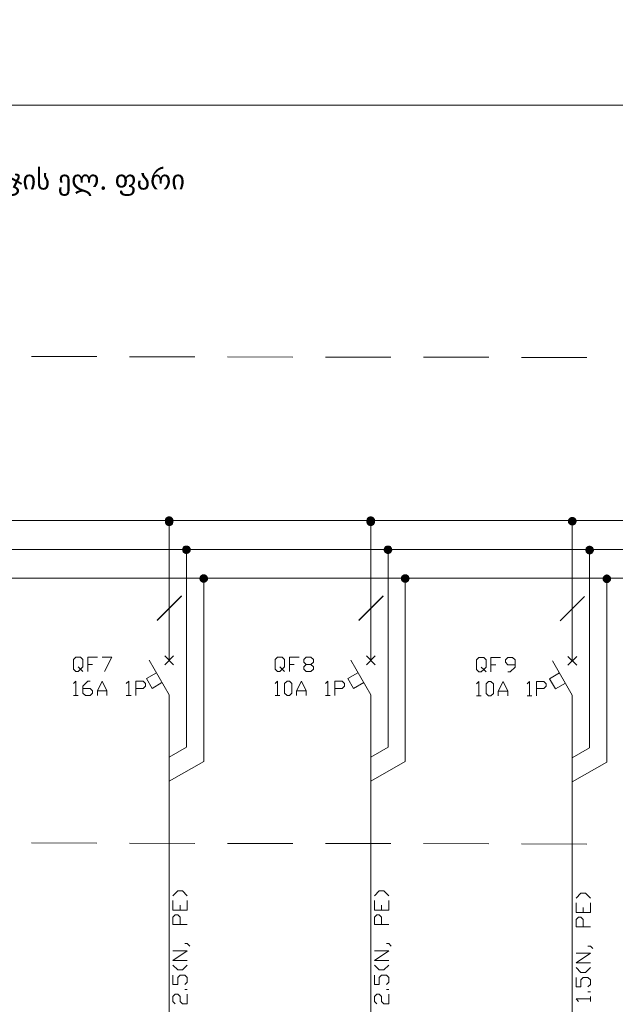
# Model space of a CAD drawing. Header units: millimetres. Extents: x 352 to 350573, y -22 to 37733.
# Tile 210 of 214: x 260196 to 271077, y 19711 to 37686. Entities that reach past the tile are written whole.
import ezdxf

# ---------------------------------------------------------------- set-up
doc = ezdxf.new("R2010")
doc.units = ezdxf.units.MM
for name, color, linetype in [('PDF _Рамка1', 7, 'Continuous'), ('PDF _Схема', 7, 'Continuous'), ('PDF _Текст', 7, 'Continuous'), ('PDF _Форматка', 7, 'Continuous'), ('PDF _Элемент', 7, 'Continuous')]:
    doc.layers.add(name, color=color, linetype=linetype)
doc.styles.add('PDF Sylfaen', font='sylfaen.ttf')

msp = doc.modelspace()

# ---------------------------------------------------------------- linework, layer by layer
at = {"layer": 'PDF _Рамка1', "lineweight": 0}
for points in [[(260413, 31536), (261607, 31536)], [(262204, 31532), (263397, 31532)], [(263994, 31532), (265187, 31528)], [(265784, 31528), (266977, 31524)], [(267574, 31524), (268767, 31524)], [(269364, 31520), (270558, 31520)], [(263242, 28008), (263242, 24403), (262928, 24224)], [(266926, 28008), (266926, 24403), (266611, 24224)], [(270605, 27996), (270605, 24391), (270291, 24212)], [(263560, 27482), (263560, 24145), (262928, 23783)], [(267240, 27482), (267240, 24145), (266611, 23783)], [(270924, 27471), (270924, 24133), (270291, 23771)], [(261607, 22653), (260413, 22657)], [(263397, 22649), (262204, 22653)], [(265187, 22649), (263994, 22649)], [(266977, 22645), (265784, 22645)], [(268767, 22641), (267574, 22645)], [(270558, 22637), (269364, 22641)]]:
    msp.add_lwpolyline(points, dxfattribs=at)
at = {"layer": 'PDF _Схема', "lineweight": 0}
for points in [[(239119, 28541), (276545, 28541)], [(239119, 28016), (276545, 28016)], [(239119, 27490), (276545, 27490)], [(262705, 26723), (263150, 27168)], [(262705, 26715), (263150, 27160)], [(266389, 26723), (266834, 27168)], [(266389, 26715), (266834, 27160)], [(270068, 26711), (270514, 27156)], [(261265, 25871), (261309, 25828), (261265, 25784), (261221, 25784), (261177, 25828), (261177, 26003), (261221, 26046), (261309, 26046), (261352, 26003), (261352, 25871), (261309, 25828), (261352, 25784)], [(261440, 25784), (261440, 26046), (261615, 26046)], [(261440, 25915), (261527, 25915)], [(261702, 26046), (261881, 26046), (261746, 25784)], [(264948, 25871), (264992, 25828), (264948, 25784), (264905, 25784), (264861, 25828), (264861, 26003), (264905, 26046), (264992, 26046), (265036, 26003), (265036, 25871), (264992, 25828), (265036, 25784)], [(265123, 25784), (265123, 26046), (265299, 26046)], [(265123, 25915), (265211, 25915)], [(265517, 25915), (265561, 25871), (265561, 25828), (265517, 25784), (265430, 25784), (265386, 25828), (265386, 25871), (265430, 25915), (265517, 25915), (265561, 25959), (265561, 26003), (265517, 26046), (265430, 26046), (265386, 26003), (265386, 25959), (265430, 25915)], [(268628, 25867), (268672, 25824), (268628, 25780), (268584, 25780), (268541, 25824), (268541, 25999), (268584, 26042), (268672, 26042), (268716, 25999), (268716, 25867), (268672, 25824), (268716, 25780)], [(268803, 25780), (268803, 26042), (268982, 26042)], [(268803, 25911), (268895, 25911)], [(269114, 25780), (269157, 25780), (269245, 25867), (269245, 25999), (269201, 26042), (269114, 26042), (269070, 25999), (269070, 25955), (269114, 25911), (269245, 25911)], [(261177, 25565), (261221, 25609), (261221, 25346)], [(261352, 25477), (261484, 25477), (261527, 25434), (261527, 25390), (261484, 25346), (261396, 25346), (261352, 25390), (261352, 25521), (261440, 25609), (261484, 25609)], [(261615, 25346), (261615, 25434), (261702, 25609), (261790, 25434), (261790, 25346)], [(262144, 25565), (262188, 25609), (262188, 25346)], [(262319, 25346), (262319, 25609), (262450, 25609), (262494, 25565), (262494, 25521), (262450, 25477), (262319, 25477)], [(264861, 25565), (264905, 25609), (264905, 25346)], [(265255, 25346), (265255, 25434), (265342, 25609), (265430, 25434), (265430, 25346)], [(265780, 25565), (265824, 25609), (265824, 25346)], [(265955, 25346), (265955, 25609), (266086, 25609), (266130, 25565), (266130, 25521), (266086, 25477), (265955, 25477)], [(268541, 25561), (268584, 25605), (268584, 25342)], [(268938, 25342), (268938, 25430), (269026, 25605), (269114, 25430), (269114, 25342)], [(269464, 25561), (269507, 25605), (269507, 25342)], [(269639, 25342), (269639, 25605), (269770, 25605), (269814, 25561), (269814, 25517), (269770, 25474), (269639, 25474)], [(261177, 25346), (261265, 25346)], [(261615, 25434), (261790, 25434)], [(262144, 25346), (262231, 25346)], [(264861, 25346), (264948, 25346)], [(265255, 25434), (265430, 25434)], [(265780, 25346), (265867, 25346)], [(268938, 25430), (269114, 25430)], [(268541, 25342), (268628, 25342)], [(269464, 25342), (269551, 25342)]]:
    msp.add_lwpolyline(points, dxfattribs=at)
for points in [[(265080, 25346), (265036, 25390), (265036, 25565), (265080, 25609), (265123, 25609), (265167, 25565), (265167, 25390), (265123, 25346)], [(268759, 25342), (268716, 25386), (268716, 25561), (268759, 25605), (268803, 25605), (268851, 25561), (268851, 25386), (268803, 25342)]]:
    msp.add_lwpolyline(points, close=True, dxfattribs=at)
at = {"layer": 'PDF _Текст', "lineweight": 0}
for points in [[(262991, 21694), (263083, 21782), (263170, 21782), (263258, 21694)], [(266675, 21694), (266762, 21782), (266850, 21782), (266938, 21694)], [(263258, 21607), (263258, 21432), (262991, 21432), (262991, 21607)], [(266938, 21607), (266938, 21432), (266675, 21432), (266675, 21607)], [(270359, 21651), (270446, 21738), (270534, 21738), (270621, 21651)], [(263126, 21432), (263126, 21519)], [(266806, 21432), (266806, 21519)], [(270621, 21563), (270621, 21388), (270359, 21388), (270359, 21563)], [(270490, 21388), (270490, 21476)], [(263258, 21169), (262991, 21169), (262991, 21300), (263035, 21344), (263083, 21344), (263126, 21300), (263126, 21169)], [(266938, 21169), (266675, 21169), (266675, 21300), (266719, 21344), (266762, 21344), (266806, 21300), (266806, 21169)], [(270621, 21125), (270359, 21125), (270359, 21257), (270402, 21300), (270446, 21300), (270490, 21257), (270490, 21125)], [(263258, 20513), (262991, 20513), (263258, 20688), (262991, 20688)], [(263214, 20819), (263258, 20819), (263302, 20775)], [(266938, 20513), (266675, 20513), (266938, 20688), (266675, 20688)], [(266894, 20819), (266938, 20819), (266981, 20775)], [(270577, 20775), (270621, 20775), (270665, 20732)], [(270621, 20469), (270359, 20469), (270621, 20644), (270359, 20644)], [(262991, 20425), (263083, 20338), (263170, 20338), (263258, 20425)], [(266675, 20425), (266762, 20338), (266850, 20338), (266938, 20425)], [(270359, 20382), (270446, 20294), (270534, 20294), (270621, 20382)], [(263214, 20071), (263258, 20115), (263258, 20203), (263214, 20246), (263126, 20246), (263083, 20203), (263083, 20071), (262991, 20071), (262991, 20246)], [(266894, 20071), (266938, 20115), (266938, 20203), (266894, 20246), (266806, 20246), (266762, 20203), (266762, 20071), (266675, 20071), (266675, 20246)], [(270577, 20028), (270621, 20071), (270621, 20159), (270577, 20203), (270490, 20203), (270446, 20159), (270446, 20028), (270359, 20028), (270359, 20203)], [(263258, 19984), (263214, 19984)], [(266938, 19984), (266894, 19984)], [(263035, 19721), (262991, 19765), (262991, 19852), (263035, 19896), (263083, 19896), (263126, 19852), (263126, 19765), (263170, 19721), (263258, 19721), (263258, 19896)], [(266719, 19721), (266675, 19765), (266675, 19852), (266719, 19896), (266762, 19896), (266806, 19852), (266806, 19765), (266850, 19721), (266938, 19721), (266938, 19896)], [(270402, 19765), (270359, 19809), (270621, 19809)], [(270621, 19940), (270577, 19940)], [(270621, 19765), (270621, 19852)]]:
    msp.add_lwpolyline(points, dxfattribs=at)
at = {"layer": 'PDF _Форматка', "lineweight": 0}
msp.add_lwpolyline([(230403, 37686), (230403, 36127), (230403, -22), (284895, -22), (284895, 36127), (241704, 36127)], dxfattribs=at)
at = {"layer": 'PDF _Элемент', "lineweight": 0}
for points in [[(262928, 26114), (262928, 28576)], [(262928, 26019), (262928, 28553)], [(262928, 25991), (262928, 28521)], [(266611, 26114), (266611, 28576)], [(266611, 26019), (266611, 28553)], [(266611, 25991), (266611, 28521)], [(270291, 25983), (270291, 28517)], [(263007, 26070), (262848, 25911)], [(263007, 25911), (262848, 26070)], [(266687, 26070), (266532, 25911)], [(266687, 25911), (266532, 26070)], [(262928, 25358), (262562, 25991)], [(266611, 23373), (266611, 25358), (266245, 25991)], [(270291, 25354), (269929, 25983)], [(270371, 26062), (270211, 25903)], [(270371, 25903), (270211, 26062)], [(262796, 25585), (262617, 25477), (262510, 25660), (262693, 25764)], [(266480, 25585), (266297, 25477), (266190, 25660), (266373, 25764)], [(270164, 25577), (269981, 25470), (269873, 25653), (270056, 25760)], [(262928, 15612), (262928, 25358), (262928, 23373)], [(266611, 15612), (266611, 25358)], [(270291, 15612), (270291, 25354), (270291, 23369)]]:
    msp.add_lwpolyline(points, dxfattribs=at)
at = {"layer": 'PDF _Элемент', "transparency": 33554559}
for points in [[(262860, 28584), (262999, 28572), (262852, 28572)], [(262868, 28596), (262995, 28584), (262860, 28584)], [(262868, 28588), (262995, 28576), (262860, 28576)], [(262995, 28584), (262860, 28584), (262999, 28572)], [(262880, 28604), (262983, 28596), (262868, 28596)], [(262880, 28600), (262983, 28588), (262868, 28588)], [(262983, 28596), (262868, 28596), (262995, 28584)], [(262983, 28588), (262868, 28588), (262995, 28576)], [(262880, 28580), (262983, 28572), (262868, 28572)], [(262892, 28612), (262975, 28604), (262880, 28604)], [(262892, 28608), (262975, 28600), (262880, 28600)], [(262975, 28604), (262880, 28604), (262983, 28596)], [(262975, 28600), (262880, 28600), (262983, 28588)], [(262892, 28588), (262975, 28580), (262880, 28580)], [(262975, 28580), (262880, 28580), (262983, 28572)], [(262904, 28616), (262963, 28612), (262892, 28612)], [(262963, 28612), (262892, 28612), (262975, 28604)], [(262904, 28612), (262963, 28608), (262892, 28608)], [(262963, 28608), (262892, 28608), (262975, 28600)], [(262904, 28596), (262963, 28588), (262892, 28588)], [(262963, 28588), (262892, 28588), (262975, 28580)], [(262920, 28620), (262947, 28616), (262904, 28616)], [(262947, 28616), (262904, 28616), (262963, 28612)], [(262920, 28616), (262947, 28612), (262904, 28612)], [(262947, 28612), (262904, 28612), (262963, 28608)], [(262920, 28596), (262947, 28596), (262904, 28596)], [(262947, 28596), (262904, 28596), (262963, 28588)], [(262936, 28620), (262920, 28620), (262947, 28616)], [(262936, 28616), (262920, 28616), (262947, 28612)], [(262936, 28596), (262920, 28596), (262947, 28596)], [(266540, 28584), (266683, 28572), (266536, 28572)], [(266552, 28596), (266675, 28584), (266540, 28584)], [(266552, 28588), (266675, 28576), (266540, 28576)], [(266675, 28584), (266540, 28584), (266683, 28572)], [(266560, 28604), (266667, 28596), (266552, 28596)], [(266560, 28600), (266667, 28588), (266552, 28588)], [(266667, 28596), (266552, 28596), (266675, 28584)], [(266667, 28588), (266552, 28588), (266675, 28576)], [(266560, 28580), (266667, 28572), (266552, 28572)], [(266572, 28612), (266655, 28604), (266560, 28604)], [(266572, 28608), (266655, 28600), (266560, 28600)], [(266655, 28604), (266560, 28604), (266667, 28596)], [(266655, 28600), (266560, 28600), (266667, 28588)], [(266572, 28588), (266655, 28580), (266560, 28580)], [(266655, 28580), (266560, 28580), (266667, 28572)], [(266587, 28616), (266643, 28612), (266572, 28612)], [(266643, 28612), (266572, 28612), (266655, 28604)], [(266587, 28612), (266643, 28608), (266572, 28608)], [(266643, 28608), (266572, 28608), (266655, 28600)], [(266587, 28596), (266643, 28588), (266572, 28588)], [(266643, 28588), (266572, 28588), (266655, 28580)], [(266599, 28620), (266631, 28616), (266587, 28616)], [(266631, 28616), (266587, 28616), (266643, 28612)], [(266599, 28616), (266631, 28612), (266587, 28612)], [(266631, 28612), (266587, 28612), (266643, 28608)], [(266599, 28596), (266631, 28596), (266587, 28596)], [(266631, 28596), (266587, 28596), (266643, 28588)], [(266615, 28620), (266599, 28620), (266631, 28616)], [(266615, 28616), (266599, 28616), (266631, 28612)], [(266615, 28596), (266599, 28596), (266631, 28596)], [(270231, 28584), (270359, 28572), (270223, 28572)], [(270243, 28592), (270351, 28584), (270231, 28584)], [(270351, 28584), (270231, 28584), (270359, 28572)], [(270255, 28600), (270339, 28592), (270243, 28592)], [(270339, 28592), (270243, 28592), (270351, 28584)], [(270267, 28608), (270327, 28600), (270255, 28600)], [(270327, 28600), (270255, 28600), (270339, 28592)], [(270283, 28608), (270311, 28608), (270267, 28608)], [(270311, 28608), (270267, 28608), (270327, 28600)], [(270299, 28608), (270283, 28608), (270311, 28608)], [(262852, 28572), (263003, 28557), (262848, 28557)], [(262852, 28564), (263003, 28553), (262848, 28553)], [(263003, 28557), (262848, 28557), (263007, 28541)], [(262848, 28557), (263007, 28541), (262848, 28541)], [(263003, 28553), (262848, 28553), (263007, 28537)], [(262848, 28553), (263007, 28537), (262848, 28537)], [(262852, 28549), (263003, 28533), (262848, 28533)], [(263007, 28541), (262848, 28541), (263003, 28529)], [(262848, 28541), (263003, 28529), (262848, 28529)], [(263007, 28537), (262848, 28537), (263003, 28521)], [(262848, 28537), (263003, 28521), (262848, 28521)], [(263003, 28533), (262848, 28533), (263007, 28521)], [(262848, 28533), (263007, 28521), (262848, 28521)], [(263003, 28529), (262848, 28529), (262999, 28513)], [(262848, 28529), (262999, 28513), (262852, 28513)], [(263007, 28521), (262848, 28521), (263003, 28505)], [(262848, 28521), (263003, 28505), (262848, 28505)], [(263003, 28521), (262848, 28521), (262999, 28509)], [(262848, 28521), (262999, 28509), (262852, 28509)], [(263003, 28505), (262848, 28505), (262999, 28493)], [(262848, 28505), (262999, 28493), (262852, 28493)], [(262860, 28576), (262999, 28564), (262852, 28564)], [(262999, 28572), (262852, 28572), (263003, 28557)], [(262999, 28564), (262852, 28564), (263003, 28553)], [(262860, 28561), (262999, 28549), (262852, 28549)], [(262999, 28549), (262852, 28549), (263003, 28533)], [(262999, 28513), (262852, 28513), (262995, 28501)], [(262852, 28513), (262995, 28501), (262860, 28501)], [(262999, 28509), (262852, 28509), (262995, 28493)], [(262852, 28509), (262995, 28493), (262860, 28493)], [(262999, 28493), (262852, 28493), (262995, 28477)], [(262852, 28493), (262995, 28477), (262860, 28477)], [(262995, 28576), (262860, 28576), (262999, 28564)], [(262868, 28572), (262995, 28561), (262860, 28561)], [(262995, 28561), (262860, 28561), (262999, 28549)], [(262995, 28501), (262860, 28501), (262983, 28489)], [(262860, 28501), (262983, 28489), (262868, 28489)], [(262995, 28493), (262860, 28493), (262983, 28485)], [(262860, 28493), (262983, 28485), (262868, 28485)], [(262995, 28477), (262860, 28477), (262983, 28465)], [(262860, 28477), (262983, 28465), (262868, 28465)], [(262983, 28572), (262868, 28572), (262995, 28561)], [(262983, 28489), (262868, 28489), (262975, 28481)], [(262868, 28489), (262975, 28481), (262880, 28481)], [(262983, 28485), (262868, 28485), (262975, 28473)], [(262868, 28485), (262975, 28473), (262880, 28473)], [(262983, 28465), (262868, 28465), (262975, 28457)], [(262868, 28465), (262975, 28457), (262880, 28457)], [(262975, 28481), (262880, 28481), (262963, 28473)], [(262880, 28481), (262963, 28473), (262892, 28473)], [(262975, 28473), (262880, 28473), (262963, 28465)], [(262880, 28473), (262963, 28465), (262892, 28465)], [(262975, 28457), (262880, 28457), (262963, 28449)], [(262880, 28457), (262963, 28449), (262892, 28449)], [(262963, 28473), (262892, 28473), (262947, 28465)], [(262892, 28473), (262947, 28465), (262904, 28465)], [(262963, 28465), (262892, 28465), (262947, 28461)], [(262892, 28465), (262947, 28461), (262904, 28461)], [(262963, 28449), (262892, 28449), (262947, 28445)], [(262892, 28449), (262947, 28445), (262904, 28445)], [(262947, 28465), (262904, 28465), (262936, 28465)], [(262904, 28465), (262936, 28465), (262920, 28465)], [(262947, 28461), (262904, 28461), (262936, 28457)], [(262904, 28461), (262936, 28457), (262920, 28457)], [(262947, 28445), (262904, 28445), (262936, 28441)], [(262904, 28445), (262936, 28441), (262920, 28441)], [(266532, 28557), (266687, 28541), (266528, 28541)], [(266532, 28553), (266687, 28537), (266528, 28537)], [(266687, 28541), (266528, 28541), (266687, 28529)], [(266528, 28541), (266687, 28529), (266532, 28529)], [(266687, 28537), (266528, 28537), (266687, 28521)], [(266528, 28537), (266687, 28521), (266532, 28521)], [(266532, 28533), (266687, 28521), (266528, 28521)], [(266687, 28521), (266528, 28521), (266687, 28505)], [(266528, 28521), (266687, 28505), (266532, 28505)], [(266536, 28572), (266687, 28557), (266532, 28557)], [(266536, 28564), (266687, 28553), (266532, 28553)], [(266687, 28557), (266532, 28557), (266687, 28541)], [(266687, 28553), (266532, 28553), (266687, 28537)], [(266536, 28549), (266687, 28533), (266532, 28533)], [(266687, 28533), (266532, 28533), (266687, 28521)], [(266687, 28529), (266532, 28529), (266683, 28513)], [(266532, 28529), (266683, 28513), (266536, 28513)], [(266687, 28521), (266532, 28521), (266683, 28509)], [(266532, 28521), (266683, 28509), (266536, 28509)], [(266687, 28505), (266532, 28505), (266683, 28493)], [(266532, 28505), (266683, 28493), (266536, 28493)], [(266540, 28576), (266683, 28564), (266536, 28564)], [(266683, 28572), (266536, 28572), (266687, 28557)], [(266683, 28564), (266536, 28564), (266687, 28553)], [(266540, 28561), (266683, 28549), (266536, 28549)], [(266683, 28549), (266536, 28549), (266687, 28533)], [(266683, 28513), (266536, 28513), (266675, 28501)], [(266536, 28513), (266675, 28501), (266540, 28501)], [(266683, 28509), (266536, 28509), (266675, 28493)], [(266536, 28509), (266675, 28493), (266540, 28493)], [(266683, 28493), (266536, 28493), (266675, 28477)], [(266536, 28493), (266675, 28477), (266540, 28477)], [(266675, 28576), (266540, 28576), (266683, 28564)], [(266552, 28572), (266675, 28561), (266540, 28561)], [(266675, 28561), (266540, 28561), (266683, 28549)], [(266675, 28501), (266540, 28501), (266667, 28489)], [(266540, 28501), (266667, 28489), (266552, 28489)], [(266675, 28493), (266540, 28493), (266667, 28485)], [(266540, 28493), (266667, 28485), (266552, 28485)], [(266675, 28477), (266540, 28477), (266667, 28465)], [(266540, 28477), (266667, 28465), (266552, 28465)], [(266667, 28572), (266552, 28572), (266675, 28561)], [(266667, 28489), (266552, 28489), (266655, 28481)], [(266552, 28489), (266655, 28481), (266560, 28481)], [(266667, 28485), (266552, 28485), (266655, 28473)], [(266552, 28485), (266655, 28473), (266560, 28473)], [(266667, 28465), (266552, 28465), (266655, 28457)], [(266552, 28465), (266655, 28457), (266560, 28457)], [(266655, 28481), (266560, 28481), (266643, 28473)], [(266560, 28481), (266643, 28473), (266572, 28473)], [(266655, 28473), (266560, 28473), (266643, 28465)], [(266560, 28473), (266643, 28465), (266572, 28465)], [(266655, 28457), (266560, 28457), (266643, 28449)], [(266560, 28457), (266643, 28449), (266572, 28449)], [(266643, 28473), (266572, 28473), (266631, 28465)], [(266572, 28473), (266631, 28465), (266587, 28465)], [(266643, 28465), (266572, 28465), (266631, 28461)], [(266572, 28465), (266631, 28461), (266587, 28461)], [(266643, 28449), (266572, 28449), (266631, 28445)], [(266572, 28449), (266631, 28445), (266587, 28445)], [(266631, 28465), (266587, 28465), (266615, 28465)], [(266587, 28465), (266615, 28465), (266599, 28465)], [(266631, 28461), (266587, 28461), (266615, 28457)], [(266587, 28461), (266615, 28457), (266599, 28457)], [(266631, 28445), (266587, 28445), (266615, 28441)], [(266587, 28445), (266615, 28441), (266599, 28441)], [(270215, 28561), (270367, 28545), (270211, 28545)], [(270367, 28545), (270211, 28545), (270371, 28529)], [(270211, 28545), (270371, 28529), (270211, 28529)], [(270371, 28529), (270211, 28529), (270367, 28517)], [(270211, 28529), (270367, 28517), (270211, 28517)], [(270367, 28517), (270211, 28517), (270363, 28501)], [(270211, 28517), (270363, 28501), (270215, 28501)], [(270223, 28572), (270363, 28561), (270215, 28561)], [(270363, 28561), (270215, 28561), (270367, 28545)], [(270363, 28501), (270215, 28501), (270359, 28489)], [(270215, 28501), (270359, 28489), (270223, 28489)], [(270359, 28572), (270223, 28572), (270363, 28561)], [(270359, 28489), (270223, 28489), (270351, 28477)], [(270223, 28489), (270351, 28477), (270231, 28477)], [(270351, 28477), (270231, 28477), (270339, 28469)], [(270231, 28477), (270339, 28469), (270243, 28469)], [(270339, 28469), (270243, 28469), (270327, 28461)], [(270243, 28469), (270327, 28461), (270255, 28461)], [(270327, 28461), (270255, 28461), (270311, 28453)], [(270255, 28461), (270311, 28453), (270267, 28453)], [(270311, 28453), (270267, 28453), (270299, 28453)], [(270267, 28453), (270299, 28453), (270283, 28453)], [(263174, 28051), (263317, 28039), (263170, 28039)], [(263182, 28063), (263309, 28051), (263174, 28051)], [(263309, 28051), (263174, 28051), (263317, 28039)], [(263194, 28075), (263302, 28063), (263182, 28063)], [(263302, 28063), (263182, 28063), (263309, 28051)], [(263206, 28079), (263290, 28075), (263194, 28075)], [(263290, 28075), (263194, 28075), (263302, 28063)], [(263222, 28087), (263278, 28079), (263206, 28079)], [(263278, 28079), (263206, 28079), (263290, 28075)], [(263234, 28087), (263262, 28087), (263222, 28087)], [(263262, 28087), (263222, 28087), (263278, 28079)], [(263250, 28087), (263234, 28087), (263262, 28087)], [(266858, 28051), (266997, 28039), (266850, 28039)], [(266866, 28063), (266989, 28051), (266858, 28051)], [(266989, 28051), (266858, 28051), (266997, 28039)], [(266878, 28075), (266981, 28063), (266866, 28063)], [(266981, 28063), (266866, 28063), (266989, 28051)], [(266890, 28079), (266973, 28075), (266878, 28075)], [(266973, 28075), (266878, 28075), (266981, 28063)], [(266902, 28087), (266957, 28079), (266890, 28079)], [(266957, 28079), (266890, 28079), (266973, 28075)], [(266918, 28087), (266945, 28087), (266902, 28087)], [(266945, 28087), (266902, 28087), (266957, 28079)], [(266930, 28087), (266918, 28087), (266945, 28087)], [(270538, 28047), (270681, 28031), (270534, 28031)], [(270550, 28059), (270673, 28047), (270538, 28047)], [(270673, 28047), (270538, 28047), (270681, 28031)], [(270558, 28067), (270665, 28059), (270550, 28059)], [(270665, 28059), (270550, 28059), (270673, 28047)], [(270570, 28075), (270653, 28067), (270558, 28067)], [(270653, 28067), (270558, 28067), (270665, 28059)], [(270585, 28079), (270641, 28075), (270570, 28075)], [(270641, 28075), (270570, 28075), (270653, 28067)], [(270597, 28083), (270629, 28079), (270585, 28079)], [(270629, 28079), (270585, 28079), (270641, 28075)], [(270613, 28083), (270597, 28083), (270629, 28079)], [(263166, 28023), (263321, 28012), (263162, 28012)], [(263321, 28012), (263162, 28012), (263321, 27996)], [(263162, 28012), (263321, 27996), (263166, 27996)], [(263170, 28039), (263321, 28023), (263166, 28023)], [(263321, 28023), (263166, 28023), (263321, 28012)], [(263321, 27996), (263166, 27996), (263317, 27984)], [(263166, 27996), (263317, 27984), (263170, 27984)], [(263317, 28039), (263170, 28039), (263321, 28023)], [(263317, 27984), (263170, 27984), (263309, 27968)], [(263170, 27984), (263309, 27968), (263174, 27968)], [(263309, 27968), (263174, 27968), (263302, 27956)], [(263174, 27968), (263302, 27956), (263182, 27956)], [(263302, 27956), (263182, 27956), (263290, 27948)], [(263182, 27956), (263290, 27948), (263194, 27948)], [(263290, 27948), (263194, 27948), (263278, 27940)], [(263194, 27948), (263278, 27940), (263206, 27940)], [(263278, 27940), (263206, 27940), (263262, 27936)], [(263206, 27940), (263262, 27936), (263222, 27936)], [(263262, 27936), (263222, 27936), (263250, 27932)], [(263222, 27936), (263250, 27932), (263234, 27932)], [(266850, 28039), (267001, 28023), (266846, 28023)], [(267001, 28023), (266846, 28023), (267001, 28012)], [(266846, 28023), (267001, 28012), (266846, 28012)], [(267001, 28012), (266846, 28012), (267001, 27996)], [(266846, 28012), (267001, 27996), (266846, 27996)], [(267001, 27996), (266846, 27996), (266997, 27984)], [(266846, 27996), (266997, 27984), (266850, 27984)], [(266997, 28039), (266850, 28039), (267001, 28023)], [(266997, 27984), (266850, 27984), (266989, 27968)], [(266850, 27984), (266989, 27968), (266858, 27968)], [(266989, 27968), (266858, 27968), (266981, 27956)], [(266858, 27968), (266981, 27956), (266866, 27956)], [(266981, 27956), (266866, 27956), (266973, 27948)], [(266866, 27956), (266973, 27948), (266878, 27948)], [(266973, 27948), (266878, 27948), (266957, 27940)], [(266878, 27948), (266957, 27940), (266890, 27940)], [(266957, 27940), (266890, 27940), (266945, 27936)], [(266890, 27940), (266945, 27936), (266902, 27936)], [(266945, 27936), (266902, 27936), (266930, 27932)], [(266902, 27936), (266930, 27932), (266918, 27932)], [(270530, 28019), (270685, 28004), (270526, 28004)], [(270685, 28004), (270526, 28004), (270685, 27992)], [(270526, 28004), (270685, 27992), (270530, 27992)], [(270534, 28031), (270685, 28019), (270530, 28019)], [(270685, 28019), (270530, 28019), (270685, 28004)], [(270685, 27992), (270530, 27992), (270681, 27976)], [(270530, 27992), (270681, 27976), (270534, 27976)], [(270681, 28031), (270534, 28031), (270685, 28019)], [(270681, 27976), (270534, 27976), (270673, 27964)], [(270534, 27976), (270673, 27964), (270538, 27964)], [(270673, 27964), (270538, 27964), (270665, 27952)], [(270538, 27964), (270665, 27952), (270550, 27952)], [(270665, 27952), (270550, 27952), (270653, 27940)], [(270550, 27952), (270653, 27940), (270558, 27940)], [(270653, 27940), (270558, 27940), (270641, 27932)], [(270558, 27940), (270641, 27932), (270570, 27932)], [(270641, 27932), (270570, 27932), (270629, 27928)], [(270570, 27932), (270629, 27928), (270585, 27928)], [(270629, 27928), (270585, 27928), (270613, 27924)], [(270585, 27928), (270613, 27924), (270597, 27924)], [(263485, 27514), (263636, 27498), (263481, 27498)], [(263492, 27526), (263632, 27514), (263485, 27514)], [(263632, 27514), (263485, 27514), (263636, 27498)], [(263500, 27538), (263624, 27526), (263492, 27526)], [(263624, 27526), (263492, 27526), (263632, 27514)], [(263508, 27546), (263616, 27538), (263500, 27538)], [(263616, 27538), (263500, 27538), (263624, 27526)], [(263524, 27554), (263604, 27546), (263508, 27546)], [(263604, 27546), (263508, 27546), (263616, 27538)], [(263536, 27562), (263592, 27554), (263524, 27554)], [(263592, 27554), (263524, 27554), (263604, 27546)], [(263552, 27562), (263580, 27562), (263536, 27562)], [(263580, 27562), (263536, 27562), (263592, 27554)], [(263564, 27562), (263552, 27562), (263580, 27562)], [(267164, 27514), (267315, 27498), (267160, 27498)], [(267172, 27526), (267311, 27514), (267164, 27514)], [(267311, 27514), (267164, 27514), (267315, 27498)], [(267180, 27538), (267307, 27526), (267172, 27526)], [(267307, 27526), (267172, 27526), (267311, 27514)], [(267192, 27546), (267300, 27538), (267180, 27538)], [(267300, 27538), (267180, 27538), (267307, 27526)], [(267204, 27554), (267288, 27546), (267192, 27546)], [(267288, 27546), (267192, 27546), (267300, 27538)], [(267220, 27562), (267276, 27554), (267204, 27554)], [(267276, 27554), (267204, 27554), (267288, 27546)], [(267232, 27562), (267260, 27562), (267220, 27562)], [(267260, 27562), (267220, 27562), (267276, 27554)], [(267248, 27562), (267232, 27562), (267260, 27562)], [(270848, 27506), (270999, 27494), (270844, 27494)], [(270856, 27518), (270995, 27506), (270848, 27506)], [(270995, 27506), (270848, 27506), (270999, 27494)], [(270864, 27530), (270987, 27518), (270856, 27518)], [(270987, 27518), (270856, 27518), (270995, 27506)], [(270876, 27542), (270979, 27530), (270864, 27530)], [(270979, 27530), (270864, 27530), (270987, 27518)], [(270888, 27550), (270967, 27542), (270876, 27542)], [(270967, 27542), (270876, 27542), (270979, 27530)], [(270900, 27554), (270955, 27550), (270888, 27550)], [(270955, 27550), (270888, 27550), (270967, 27542)], [(270916, 27558), (270943, 27554), (270900, 27554)], [(270943, 27554), (270900, 27554), (270955, 27550)], [(270928, 27558), (270916, 27558), (270943, 27554)], [(263636, 27498), (263481, 27498), (263636, 27482)], [(263481, 27498), (263636, 27482), (263481, 27482)], [(263636, 27482), (263481, 27482), (263636, 27471)], [(263481, 27482), (263636, 27471), (263481, 27471)], [(263636, 27471), (263481, 27471), (263632, 27455)], [(263481, 27471), (263632, 27455), (263485, 27455)], [(263632, 27455), (263485, 27455), (263624, 27443)], [(263485, 27455), (263624, 27443), (263492, 27443)], [(263624, 27443), (263492, 27443), (263616, 27431)], [(263492, 27443), (263616, 27431), (263500, 27431)], [(263616, 27431), (263500, 27431), (263604, 27423)], [(263500, 27431), (263604, 27423), (263508, 27423)], [(263604, 27423), (263508, 27423), (263592, 27415)], [(263508, 27423), (263592, 27415), (263524, 27415)], [(263592, 27415), (263524, 27415), (263580, 27407)], [(263524, 27415), (263580, 27407), (263536, 27407)], [(263580, 27407), (263536, 27407), (263564, 27407)], [(263536, 27407), (263564, 27407), (263552, 27407)], [(267315, 27498), (267160, 27498), (267319, 27482)], [(267160, 27498), (267319, 27482), (267160, 27482)], [(267319, 27482), (267160, 27482), (267315, 27471)], [(267160, 27482), (267315, 27471), (267160, 27471)], [(267315, 27471), (267160, 27471), (267311, 27455)], [(267160, 27471), (267311, 27455), (267164, 27455)], [(267311, 27455), (267164, 27455), (267307, 27443)], [(267164, 27455), (267307, 27443), (267172, 27443)], [(267307, 27443), (267172, 27443), (267300, 27431)], [(267172, 27443), (267300, 27431), (267180, 27431)], [(267300, 27431), (267180, 27431), (267288, 27423)], [(267180, 27431), (267288, 27423), (267192, 27423)], [(267288, 27423), (267192, 27423), (267276, 27415)], [(267192, 27423), (267276, 27415), (267204, 27415)], [(267276, 27415), (267204, 27415), (267260, 27407)], [(267204, 27415), (267260, 27407), (267220, 27407)], [(267260, 27407), (267220, 27407), (267248, 27407)], [(267220, 27407), (267248, 27407), (267232, 27407)], [(270999, 27494), (270844, 27494), (270999, 27478)], [(270844, 27494), (270999, 27478), (270844, 27478)], [(270999, 27478), (270844, 27478), (270999, 27463)], [(270844, 27478), (270999, 27463), (270844, 27463)], [(270999, 27463), (270844, 27463), (270995, 27451)], [(270844, 27463), (270995, 27451), (270848, 27451)], [(270995, 27451), (270848, 27451), (270987, 27439)], [(270848, 27451), (270987, 27439), (270856, 27439)], [(270987, 27439), (270856, 27439), (270979, 27427)], [(270856, 27439), (270979, 27427), (270864, 27427)], [(270979, 27427), (270864, 27427), (270967, 27415)], [(270864, 27427), (270967, 27415), (270876, 27415)], [(270967, 27415), (270876, 27415), (270955, 27407)], [(270876, 27415), (270955, 27407), (270888, 27407)], [(270955, 27407), (270888, 27407), (270943, 27403)], [(270888, 27407), (270943, 27403), (270900, 27403)], [(270943, 27403), (270900, 27403), (270928, 27399)], [(270900, 27403), (270928, 27399), (270916, 27399)]]:
    msp.add_solid(points, dxfattribs=at)

# ---------------------------------------------------------------- texts
at = {"layer": 'PDF _Текст', "insert": (252094, 34711), "char_height": 368.22, "attachment_point": 4, "style": 'PDF Sylfaen'}
msp.add_mtext('ცალხაზოვანი გეგმა. ტიპური კოტეჯის ელ. ფარი', dxfattribs=at)

doc.saveas('drawing.dxf')
